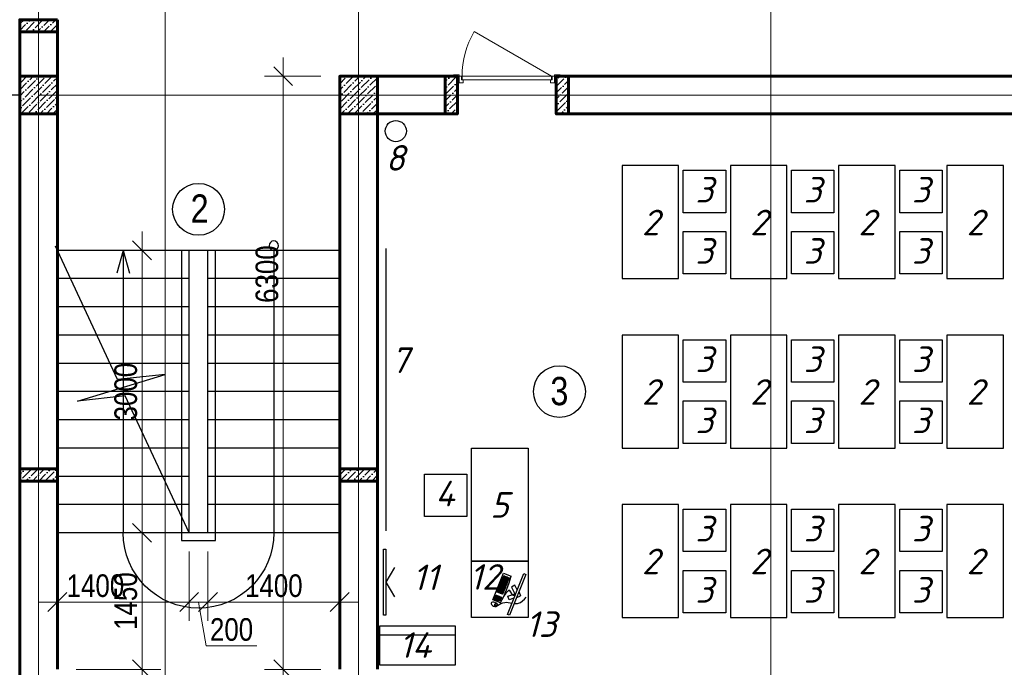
# Model space of a CAD drawing. Header units: millimetres. Extents: x -257011 to 237647566, y 2784933 to 6706507.
# Tile 143 of 256: x 9408261 to 9425457, y 5050784 to 5062093. Entities that reach past the tile are written whole.
import ezdxf

# ---------------------------------------------------------------- set-up
doc = ezdxf.new("R2010")
doc.units = ezdxf.units.MM
doc.header["$LTSCALE"] = 1000
doc.header["$PDMODE"] = 32
doc.header["$PDSIZE"] = 0.3
doc.linetypes.add('ACAD_ISO03W100', pattern=[30, 12, -18])
doc.linetypes.add('ACAD_ISO10W100', pattern=[18, 12, -3, 0, -3])
for name, color, linetype, lineweight in [('Doors', 86, 'Continuous', 13), ('expl', 234, 'Continuous', 13), ('заливки', 250, 'Continuous', 18), ('Калонны', 20, 'Continuous', 25), ('Размеры', 251, 'Continuous', 18)]:
    doc.layers.add(name, color=color, linetype=linetype, lineweight=lineweight)
for name, color, linetype in [('kcd_tx', 7, 'Continuous'), ('TESS', 252, 'Continuous'), ('ТХ', 7, 'Continuous')]:
    doc.layers.add(name, color=color, linetype=linetype)
doc.styles.get("Standard").update_dxf_attribs({"font": 'ARIALN.TTF'})
doc.linetypes.add('FENCELINE1', pattern='A,6.35,-2.54,[133,ltypeshp.shx,S=2.54,R=0,X=-2.54,Y=0],-2.54,25.4', length=36.83)
doc.dimstyles.new('Санжар', dxfattribs={"dimtxt": 240, "dimasz": 200, "dimexe": 200, "dimexo": 200, "dimgap": 50, "dimtad": 1, "dimdec": 0, "dimtxsty": 'Standard', "dimblk": 'OBLIQUE', "dimcen": 2.5, "dimdle": 200, "dimclrd": 152, "dimclre": 152, "dimclrt": 152, "dimadec": 0, "dimazin": 0, "dimtfac": 1, "dimtdec": 0, "dimtmove": 0, "dimatfit": 3, "dimldrblk": 'OBLIQUE', "dimfxl": 0, "dimlwd": 0, "dimlwe": 0, "dimarcsym": 0})

# ---------------------------------------------------------------- blocks, each defined once
blk = doc.blocks.new('eshik yangi')
at = {"layer": 'Doors'}
blk.add_line((1405002, 1634259), (1404179, 1633784), dxfattribs=at)
for points in [[(1404002, 1634329), (1404022, 1634329), (1404022, 1634259), (1404002, 1634259)], [(1404062, 1634299), (1404062, 1634329), (1404022, 1634329), (1404022, 1634259), (1404047, 1634259), (1404047, 1634299)], [(1404052, 1634299), (1405002, 1634299), (1405002, 1634259), (1404052, 1634259)], [(1404992, 1634299), (1404992, 1634329), (1405032, 1634329), (1405032, 1634259), (1405007, 1634259), (1405007, 1634299)], [(1405052, 1634329), (1405032, 1634329), (1405032, 1634259), (1405052, 1634259)], [(1403962, 1634259), (1404022, 1634259), (1404022, 1634244), (1403962, 1634244)], [(1405032, 1634259), (1405092, 1634259), (1405092, 1634244), (1405032, 1634244)]]:
    blk.add_lwpolyline(points, close=True, dxfattribs=at)
blk.add_arc((1405002, 1634259), 950, 180, 210, dxfattribs=at)
blk = doc.blocks.new('_Oblique')
at = {"color": 0, "linetype": 'ByBlock', "lineweight": -2}
blk.add_line((-0.5, -0.5), (0.5, 0.5), dxfattribs=at)
blk = doc.blocks.new('*D1882')
at = {"color": 152, "lineweight": 0, "ltscale": 100, "transparency": 16777216}
for p, q in [((9681759, 5074272), (9681759, 5076122)), ((9681059, 5075922), (9681959, 5075922)), ((9681059, 5074472), (9681959, 5074472))]:
    blk.add_line(p, q, dxfattribs=at)
at = {"layer": 'Defpoints', "color": 0, "lineweight": 50, "ltscale": 100, "transparency": 16777216}
for p in [(9680859, 5075922), (9681759, 5075922), (9680859, 5074472)]:
    blk.add_point(p, dxfattribs=at)
at = {"color": 152, "lineweight": 0, "ltscale": 100, "transparency": 16777216, "xscale": 200, "yscale": 200, "zscale": 200}
for p, rotation in [((9681759, 5075922), 90), ((9681759, 5074472), 270)]:
    blk.add_blockref('_Oblique', p, dxfattribs=dict(at, rotation=rotation))
at = {"color": 152, "ltscale": 100, "transparency": 16777216, "insert": (9681587, 5075197), "char_height": 240, "attachment_point": 5, "rotation": 90}
blk.add_mtext('1450', dxfattribs=at)
blk = doc.blocks.new('*D1972')
at = {"color": 152, "lineweight": 0, "ltscale": 100, "transparency": 16777216}
for p, q in [((9682459, 5075722), (9682459, 5074987)), ((9683859, 5075722), (9683859, 5074987)), ((9684059, 5075187), (9682259, 5075187))]:
    blk.add_line(p, q, dxfattribs=at)
at = {"layer": 'Defpoints', "color": 0, "lineweight": 50, "ltscale": 100, "transparency": 16777216}
for p in [(9682459, 5075922), (9683859, 5075922), (9682459, 5075187)]:
    blk.add_point(p, dxfattribs=at)
at = {"color": 152, "lineweight": 0, "ltscale": 100, "transparency": 16777216, "xscale": 200, "yscale": 200, "zscale": 200, "rotation": 180}
blk.add_blockref('_Oblique', (9682459, 5075187), dxfattribs=at)
at = {"color": 152, "lineweight": 0, "ltscale": 100, "transparency": 16777216, "xscale": 200, "yscale": 200, "zscale": 200}
blk.add_blockref('_Oblique', (9683859, 5075187), dxfattribs=at)
at = {"color": 152, "ltscale": 100, "transparency": 16777216, "insert": (9683159, 5075359), "char_height": 240, "attachment_point": 5}
blk.add_mtext('1400', dxfattribs=at)
blk = doc.blocks.new('*D1973')
at = {"color": 152, "lineweight": 0, "ltscale": 100, "transparency": 16777216}
for p, q in [((9682259, 5075722), (9682259, 5074987)), ((9682459, 5075722), (9682459, 5074987)), ((9682659, 5075187), (9682059, 5075187)), ((9682359, 5075187), (9682441, 5074722)), ((9682441, 5074722), (9682978, 5074722))]:
    blk.add_line(p, q, dxfattribs=at)
at = {"layer": 'Defpoints', "color": 0, "lineweight": 50, "ltscale": 100, "transparency": 16777216}
for p in [(9682259, 5075922), (9682459, 5075922), (9682259, 5075187)]:
    blk.add_point(p, dxfattribs=at)
at = {"color": 152, "lineweight": 0, "ltscale": 100, "transparency": 16777216, "xscale": 200, "yscale": 200, "zscale": 200, "rotation": 180}
blk.add_blockref('_Oblique', (9682259, 5075187), dxfattribs=at)
at = {"color": 152, "lineweight": 0, "ltscale": 100, "transparency": 16777216, "xscale": 200, "yscale": 200, "zscale": 200}
blk.add_blockref('_Oblique', (9682459, 5075187), dxfattribs=at)
at = {"color": 152, "ltscale": 100, "transparency": 16777216, "insert": (9682710, 5074894), "char_height": 240, "attachment_point": 5}
blk.add_mtext('200', dxfattribs=at)
blk = doc.blocks.new('*D1974')
at = {"color": 152, "lineweight": 0, "ltscale": 100, "transparency": 16777216}
for p, q in [((9680859, 5075722), (9680859, 5074987)), ((9682259, 5075722), (9682259, 5074987)), ((9682459, 5075187), (9680659, 5075187))]:
    blk.add_line(p, q, dxfattribs=at)
at = {"layer": 'Defpoints', "color": 0, "lineweight": 50, "ltscale": 100, "transparency": 16777216}
for p in [(9680859, 5075922), (9682259, 5075922), (9680859, 5075187)]:
    blk.add_point(p, dxfattribs=at)
at = {"color": 152, "lineweight": 0, "ltscale": 100, "transparency": 16777216, "xscale": 200, "yscale": 200, "zscale": 200, "rotation": 180}
blk.add_blockref('_Oblique', (9680859, 5075187), dxfattribs=at)
at = {"color": 152, "lineweight": 0, "ltscale": 100, "transparency": 16777216, "xscale": 200, "yscale": 200, "zscale": 200}
blk.add_blockref('_Oblique', (9682259, 5075187), dxfattribs=at)
at = {"color": 152, "ltscale": 100, "transparency": 16777216, "insert": (9681264, 5075359), "char_height": 240, "attachment_point": 5}
blk.add_mtext('1400', dxfattribs=at)
blk = doc.blocks.new('*D1975')
at = {"color": 152, "lineweight": 0, "ltscale": 100, "transparency": 16777216}
for p, q in [((9681759, 5075722), (9681759, 5079122)), ((9681059, 5078922), (9681959, 5078922)), ((9681059, 5075922), (9681959, 5075922))]:
    blk.add_line(p, q, dxfattribs=at)
at = {"layer": 'Defpoints', "color": 0, "lineweight": 50, "ltscale": 100, "transparency": 16777216}
for p in [(9680859, 5078922), (9681759, 5078922), (9680859, 5075922)]:
    blk.add_point(p, dxfattribs=at)
at = {"color": 152, "lineweight": 0, "ltscale": 100, "transparency": 16777216, "xscale": 200, "yscale": 200, "zscale": 200}
for p, rotation in [((9681759, 5078922), 90), ((9681759, 5075922), 270)]:
    blk.add_blockref('_Oblique', p, dxfattribs=dict(at, rotation=rotation))
at = {"color": 152, "ltscale": 100, "transparency": 16777216, "insert": (9681587, 5077422), "char_height": 240, "attachment_point": 5, "rotation": 90}
blk.add_mtext('3000', dxfattribs=at)
blk = doc.blocks.new('*D1883')
at = {"color": 152, "lineweight": 0, "ltscale": 100, "transparency": 16777216}
for p, q in [((9683259, 5074272), (9683259, 5080972)), ((9683659, 5080772), (9683059, 5080772)), ((9683659, 5074472), (9683059, 5074472))]:
    blk.add_line(p, q, dxfattribs=at)
at = {"layer": 'Defpoints', "color": 0, "lineweight": 50, "ltscale": 100, "transparency": 16777216}
for p in [(9683259, 5080772), (9683859, 5080772), (9683859, 5074472)]:
    blk.add_point(p, dxfattribs=at)
at = {"color": 152, "lineweight": 0, "ltscale": 100, "transparency": 16777216, "xscale": 200, "yscale": 200, "zscale": 200}
for p, rotation in [((9683259, 5080772), 90), ((9683259, 5074472), 270)]:
    blk.add_blockref('_Oblique', p, dxfattribs=dict(at, rotation=rotation))
at = {"color": 152, "ltscale": 100, "transparency": 16777216, "insert": (9683087, 5078670), "char_height": 240, "attachment_point": 5, "rotation": 90}
blk.add_mtext('6300', dxfattribs=at)
blk = doc.blocks.new('drgrths')
at = {"ltscale": 100}
for p, q in [((1660439, 1202255), (1661100, 1203670)), ((1658079, 1203626), (1661079, 1203626)), ((1659479, 1200626), (1659479, 1203626)), ((1659679, 1200626), (1659679, 1203626)), ((1658079, 1203326), (1659479, 1203326)), ((1659679, 1203326), (1661079, 1203326)), ((1658079, 1203026), (1659479, 1203026)), ((1659679, 1203026), (1661079, 1203026)), ((1658079, 1202726), (1659479, 1202726)), ((1659679, 1202726), (1661079, 1202726)), ((1658079, 1202426), (1659479, 1202426)), ((1659679, 1202426), (1661079, 1202426)), ((1660865, 1202026), (1659935, 1202309)), ((1659935, 1202309), (1660439, 1202255)), ((1658079, 1202126), (1659479, 1202126)), ((1659679, 1202126), (1661079, 1202126)), ((1659679, 1200626), (1660358, 1202081)), ((1660358, 1202081), (1660865, 1202026)), ((1658079, 1201826), (1659479, 1201826)), ((1659679, 1201826), (1661079, 1201826)), ((1658079, 1201526), (1659479, 1201526)), ((1659679, 1201526), (1661079, 1201526)), ((1658079, 1201226), (1659479, 1201226)), ((1659679, 1201226), (1661079, 1201226)), ((1658079, 1200926), (1659479, 1200926)), ((1659679, 1200926), (1661079, 1200926)), ((1658079, 1200626), (1661079, 1200626))]:
    blk.add_line(p, q, dxfattribs=at)
at = {"color": 204, "linetype": 'FENCELINE1', "lineweight": 30, "ltscale": 20}
blk.add_lwpolyline([(1659759, 1203626), (1659759, 1200546), (1659399, 1200546), (1659399, 1203626)], dxfattribs=at)
at = {"layer": 'expl', "lineweight": 30}
for p, q in [((1658779, 1203626), (1658779, 1200626)), ((1660379, 1203626), (1660312, 1203383)), ((1660379, 1203626), (1660446, 1203383)), ((1660379, 1203626), (1660379, 1200626))]:
    blk.add_line(p, q, dxfattribs=at)
blk.add_circle((1658779, 1203676), 50, dxfattribs=at)
blk.add_arc((1659579, 1200626), 800, 180, 0, dxfattribs=at)
blk = doc.blocks.new('*D1980')
at = {"layer": 'Defpoints', "color": 0, "lineweight": 50, "ltscale": 100, "transparency": 16777216}
for p in [(9680659, 5083572), (9676957, 5080572), (9680659, 5080572)]:
    blk.add_point(p, dxfattribs=at)
at = {"layer": 'kcd_tx', "color": 152, "ltscale": 100, "transparency": 16777216}
for p, q in [((9676957, 5083772), (9676957, 5080372)), ((9680459, 5083572), (9676757, 5083572)), ((9680459, 5080572), (9676757, 5080572))]:
    blk.add_line(p, q, dxfattribs=at)
at = {"layer": 'kcd_tx', "color": 152, "ltscale": 100, "transparency": 16777216, "xscale": 200, "yscale": 200, "zscale": 200}
for p, rotation in [((9676957, 5083572), 90), ((9676957, 5080572), 270)]:
    blk.add_blockref('_Oblique', p, dxfattribs=dict(at, rotation=rotation))
at = {"layer": 'kcd_tx', "color": 152, "lineweight": 60, "ltscale": 100, "transparency": 16777216, "insert": (9676785, 5082072), "char_height": 240, "attachment_point": 5, "rotation": 90, "bg_fill": 3, "box_fill_scale": 1.1, "bg_fill_color": 256, "bg_fill_true_color": 13158600, "bg_fill_transparency": 0}
blk.add_mtext('3000', dxfattribs=at)
blk = doc.blocks.new('*D1981')
at = {"layer": 'Defpoints', "color": 0, "lineweight": 50, "ltscale": 100, "transparency": 16777216}
for p in [(9680659, 5080572), (9676957, 5074272), (9680659, 5074272)]:
    blk.add_point(p, dxfattribs=at)
at = {"layer": 'kcd_tx', "color": 152, "ltscale": 100, "transparency": 16777216}
for p, q in [((9676957, 5080772), (9676957, 5074072)), ((9680459, 5080572), (9676757, 5080572)), ((9680459, 5074272), (9676757, 5074272))]:
    blk.add_line(p, q, dxfattribs=at)
at = {"layer": 'kcd_tx', "color": 152, "ltscale": 100, "transparency": 16777216, "xscale": 200, "yscale": 200, "zscale": 200}
for p, rotation in [((9676957, 5080572), 90), ((9676957, 5074272), 270)]:
    blk.add_blockref('_Oblique', p, dxfattribs=dict(at, rotation=rotation))
at = {"layer": 'kcd_tx', "color": 152, "lineweight": 60, "ltscale": 100, "transparency": 16777216, "insert": (9676785, 5077422), "char_height": 240, "attachment_point": 5, "rotation": 90, "bg_fill": 3, "box_fill_scale": 1.1, "bg_fill_color": 256, "bg_fill_true_color": 13158600, "bg_fill_transparency": 0}
blk.add_mtext('6300', dxfattribs=at)
blk = doc.blocks.new('wwww')
at = {"layer": 'заливки', "color": 0, "lineweight": 25, "ltscale": 0.15}
for p, q in [((-325484, -679209), (-325477, -679225)), ((-325470, -679244), (-325465, -679256)), ((-325814, -679382), (-325729, -679357)), ((-325808, -679400), (-325814, -679382)), ((-325723, -679374), (-325808, -679400)), ((-325729, -679357), (-325713, -679352)), ((-325708, -679369), (-325723, -679374)), ((-325713, -679352), (-325708, -679369)), ((-325699, -679327), (-325681, -679321)), ((-325693, -679344), (-325699, -679327)), ((-325660, -679334), (-325693, -679344)), ((-325687, -679302), (-325671, -679297)), ((-325686, -679305), (-325687, -679302)), ((-325686, -679305), (-325681, -679321)), ((-325671, -679297), (-325660, -679334))]:
    blk.add_line(p, q, dxfattribs=at)
for points in [[(-325485, -678956), (-325474, -678992), (-326163, -679200), (-326174, -679165)], [(-325617, -679239), (-325611, -679256), (-325627, -679261), (-325632, -679244)], [(-325599, -679234), (-325594, -679251), (-325609, -679255), (-325614, -679238)], [(-325593, -679253), (-325588, -679270), (-325603, -679275), (-325609, -679258)], [(-325581, -679228), (-325576, -679245), (-325591, -679250), (-325597, -679233)], [(-325575, -679247), (-325570, -679265), (-325586, -679269), (-325591, -679252)], [(-325563, -679223), (-325558, -679240), (-325573, -679245), (-325579, -679228)], [(-325557, -679242), (-325552, -679259), (-325568, -679264), (-325573, -679247)], [(-325944, -679338), (-325939, -679355), (-325955, -679360), (-325960, -679343)], [(-325938, -679357), (-325933, -679374), (-325949, -679379), (-325954, -679362)], [(-325933, -679376), (-325927, -679394), (-325943, -679398), (-325948, -679381)], [(-325926, -679333), (-325921, -679350), (-325937, -679355), (-325942, -679337)], [(-325927, -679396), (-325922, -679413), (-325937, -679418), (-325942, -679400)], [(-325921, -679415), (-325916, -679432), (-325931, -679437), (-325937, -679420)], [(-325920, -679352), (-325915, -679369), (-325931, -679374), (-325936, -679357)], [(-325915, -679371), (-325909, -679388), (-325925, -679393), (-325930, -679376)], [(-325908, -679327), (-325903, -679344), (-325919, -679349), (-325924, -679332)], [(-325909, -679390), (-325904, -679407), (-325919, -679412), (-325924, -679395)], [(-325903, -679409), (-325898, -679427), (-325913, -679431), (-325919, -679414)], [(-325903, -679346), (-325897, -679364), (-325913, -679368), (-325918, -679351)], [(-325897, -679366), (-325892, -679383), (-325907, -679388), (-325912, -679370)], [(-325891, -679385), (-325886, -679402), (-325901, -679407), (-325907, -679390)], [(-325890, -679322), (-325885, -679339), (-325901, -679344), (-325906, -679327)], [(-325885, -679404), (-325880, -679421), (-325896, -679426), (-325901, -679409)], [(-325885, -679341), (-325879, -679358), (-325895, -679363), (-325900, -679346)], [(-325879, -679360), (-325874, -679377), (-325889, -679382), (-325895, -679365)], [(-325875, -679317), (-325870, -679334), (-325885, -679339), (-325890, -679322)], [(-325873, -679379), (-325868, -679397), (-325884, -679401), (-325889, -679384)], [(-325869, -679336), (-325864, -679353), (-325879, -679358), (-325885, -679341)], [(-325867, -679399), (-325862, -679416), (-325878, -679421), (-325883, -679403)], [(-325863, -679355), (-325858, -679373), (-325874, -679377), (-325879, -679360)], [(-325857, -679312), (-325852, -679329), (-325867, -679334), (-325873, -679316)], [(-325857, -679375), (-325852, -679392), (-325868, -679397), (-325873, -679379)], [(-325851, -679331), (-325846, -679348), (-325862, -679353), (-325867, -679336)], [(-325852, -679394), (-325846, -679411), (-325862, -679416), (-325867, -679399)], [(-325845, -679350), (-325840, -679367), (-325856, -679372), (-325861, -679355)], [(-325839, -679306), (-325834, -679323), (-325850, -679328), (-325855, -679311)], [(-325839, -679369), (-325834, -679386), (-325850, -679391), (-325855, -679374)], [(-325833, -679325), (-325828, -679343), (-325844, -679347), (-325849, -679330)], [(-325834, -679388), (-325828, -679406), (-325844, -679410), (-325849, -679393)], [(-325827, -679345), (-325822, -679362), (-325838, -679367), (-325843, -679349)], [(-325821, -679301), (-325816, -679318), (-325832, -679323), (-325837, -679306)], [(-325822, -679364), (-325816, -679381), (-325832, -679386), (-325837, -679369)], [(-325815, -679320), (-325810, -679337), (-325826, -679342), (-325831, -679325)], [(-325816, -679383), (-325811, -679400), (-325826, -679405), (-325831, -679388)], [(-325810, -679339), (-325804, -679356), (-325820, -679361), (-325825, -679344)], [(-325805, -679296), (-325800, -679313), (-325816, -679318), (-325821, -679301)], [(-325804, -679358), (-325799, -679376), (-325814, -679380), (-325819, -679363)], [(-325800, -679315), (-325794, -679332), (-325810, -679337), (-325815, -679320)], [(-325794, -679335), (-325789, -679352), (-325804, -679356), (-325810, -679339)], [(-325788, -679354), (-325783, -679371), (-325799, -679376), (-325804, -679358)], [(-325788, -679291), (-325782, -679308), (-325798, -679313), (-325803, -679295)], [(-325782, -679310), (-325777, -679327), (-325792, -679332), (-325797, -679315)], [(-325776, -679329), (-325771, -679346), (-325786, -679351), (-325792, -679334)], [(-325770, -679348), (-325765, -679365), (-325781, -679370), (-325786, -679353)], [(-325770, -679285), (-325764, -679302), (-325780, -679307), (-325785, -679290)], [(-325764, -679304), (-325759, -679322), (-325774, -679326), (-325780, -679309)], [(-325758, -679324), (-325753, -679341), (-325769, -679346), (-325774, -679328)], [(-325752, -679343), (-325747, -679360), (-325763, -679365), (-325768, -679348)], [(-325752, -679280), (-325747, -679297), (-325762, -679302), (-325767, -679285)], [(-325746, -679299), (-325741, -679316), (-325756, -679321), (-325762, -679304)], [(-325740, -679318), (-325735, -679335), (-325751, -679340), (-325756, -679323)], [(-325736, -679275), (-325731, -679292), (-325747, -679297), (-325752, -679280)], [(-325734, -679337), (-325729, -679355), (-325745, -679359), (-325750, -679342)], [(-325730, -679294), (-325725, -679312), (-325741, -679316), (-325746, -679299)], [(-325725, -679314), (-325719, -679331), (-325735, -679335), (-325740, -679318)], [(-325718, -679270), (-325713, -679287), (-325729, -679292), (-325734, -679274)], [(-325719, -679333), (-325714, -679350), (-325729, -679355), (-325734, -679337)], [(-325712, -679289), (-325707, -679306), (-325723, -679311), (-325728, -679294)], [(-325707, -679308), (-325701, -679325), (-325717, -679330), (-325722, -679313)], [(-325700, -679264), (-325695, -679281), (-325711, -679286), (-325716, -679269)], [(-325701, -679327), (-325696, -679345), (-325711, -679349), (-325716, -679332)], [(-325695, -679347), (-325690, -679364), (-325705, -679368), (-325711, -679351)], [(-325695, -679284), (-325689, -679301), (-325705, -679305), (-325710, -679288)], [(-325689, -679303), (-325684, -679320), (-325699, -679325), (-325704, -679307)], [(-325682, -679259), (-325677, -679276), (-325693, -679281), (-325698, -679264)], [(-325677, -679341), (-325672, -679358), (-325688, -679363), (-325693, -679346)], [(-325677, -679278), (-325671, -679295), (-325687, -679300), (-325692, -679283)], [(-325659, -679336), (-325654, -679353), (-325670, -679358), (-325675, -679340)], [(-325611, -679258), (-325606, -679275), (-325621, -679280), (-325626, -679263)], [(-325605, -679277), (-325600, -679295), (-325615, -679299), (-325621, -679282)], [(-325599, -679297), (-325594, -679314), (-325610, -679319), (-325615, -679301)], [(-325593, -679316), (-325588, -679333), (-325604, -679338), (-325609, -679321)], [(-325587, -679272), (-325582, -679289), (-325598, -679294), (-325603, -679277)], [(-325581, -679291), (-325576, -679308), (-325592, -679313), (-325597, -679296)], [(-325576, -679310), (-325570, -679328), (-325586, -679332), (-325591, -679315)], [(-325569, -679267), (-325564, -679284), (-325580, -679288), (-325585, -679271)], [(-325563, -679286), (-325558, -679303), (-325574, -679308), (-325579, -679291)], [(-325558, -679305), (-325552, -679322), (-325568, -679327), (-325573, -679310)], [(-325551, -679261), (-325546, -679278), (-325562, -679283), (-325567, -679266)], [(-325546, -679280), (-325540, -679298), (-325556, -679302), (-325561, -679285)], [(-325540, -679300), (-325535, -679317), (-325550, -679321), (-325555, -679304)]]:
    blk.add_lwpolyline(points, close=True, dxfattribs=at)
for points in [[(-325871, -679073), (-325877, -679070), (-325843, -679016)], [(-325788, -679048), (-325785, -679042), (-325843, -679016)], [(-325749, -679075), (-325677, -679120), (-325710, -679173), (-325815, -679108)], [(-325552, -679198), (-325513, -679328), (-325964, -679465), (-326004, -679335)], [(-325889, -679117), (-325924, -679194), (-325866, -679220), (-325815, -679108)]]:
    blk.add_lwpolyline(points, dxfattribs=at)
for centre, radius, start, end in [((-325114, -681459), 2303, 100.9493, 112.708), ((-325477, -679229), 29.5, 216.9044, 354.8007)]:
    blk.add_arc(centre, radius, start, end, dxfattribs=at)
at = {"layer": 'заливки', "color": 0, "lineweight": 25, "ltscale": 0.15, "extrusion": (0, 0, -1)}
blk.add_ellipse((-325468, -679263), major_axis=(16.4, -53.3), ratio=0.548518, dxfattribs=at)
at = {"layer": 'заливки', "color": 0, "lineweight": 25, "ltscale": 0.15}
blk.add_ellipse((-325473, -679235), major_axis=(3.92, -9.4), ratio=0.353008, dxfattribs=at)
for points, knots in [([(-325685, -679017), (-325698, -678997), (-325744, -678938), (-325827, -678931), (-325886, -678926)], [258.945343, 258.945343, 258.945343, 258.945343, 321.866255, 469.799997, 469.799997, 469.799997, 469.799997]), ([(-325805, -679092), (-325787, -679100), (-325762, -679126), (-325839, -679240), (-325737, -679231), (-325675, -679225)], [52.696456, 52.696456, 52.696456, 52.696456, 88.452953, 137.856523, 215.270135, 215.270135, 215.270135, 215.270135]), ([(-325800, -679090), (-325797, -679092), (-325794, -679094), (-325788, -679098), (-325785, -679100), (-325780, -679106), (-325778, -679110), (-325775, -679117), (-325774, -679121), (-325774, -679127), (-325774, -679129), (-325775, -679133), (-325775, -679135), (-325777, -679143), (-325779, -679149), (-325783, -679160), (-325786, -679166), (-325791, -679178), (-325793, -679183), (-325796, -679192), (-325797, -679195), (-325798, -679200), (-325798, -679202), (-325798, -679206), (-325798, -679207), (-325797, -679210), (-325796, -679212), (-325795, -679214), (-325794, -679216), (-325791, -679218), (-325790, -679219), (-325786, -679221), (-325784, -679221), (-325778, -679224), (-325773, -679225), (-325761, -679226), (-325754, -679227), (-325740, -679227), (-325732, -679226), (-325709, -679225), (-325692, -679224), (-325675, -679222)], [54.981019, 54.981019, 54.981019, 54.981019, 61.260874, 61.260874, 69.6918, 69.6918, 78.122727, 78.122727, 86.553654, 86.553654, 90.403827, 90.403827, 94.253999, 94.253999, 104.434609, 104.434609, 114.615219, 114.615219, 124.795829, 124.795829, 131.641747, 131.641747, 135.939583, 135.939583, 141.201002, 141.201002, 146.462422, 146.462422, 151.723841, 151.723841, 156.985261, 156.985261, 162.24668, 162.24668, 172.922377, 172.922377, 183.598075, 183.598075, 194.273772, 194.273772, 215.270135, 215.270135, 215.270135, 215.270135]), ([(-325484, -679209), (-325526, -679194), (-325606, -679165), (-325646, -679086), (-325666, -679050)], [0, 0, 0, 0, 117.894714, 225.048375, 225.048375, 225.048375, 225.048375])]:
    blk.add_open_spline(points, degree=3, knots=knots, dxfattribs=at)
blk = doc.blocks.new('ygfn')
at = {"ltscale": 100}
h = blk.add_hatch(dxfattribs=at)
h.set_pattern_fill('ANSI36', color=256, scale=15, style=0)
h.set_pattern_definition([(45, (9693165.688, 3846840.33), (25.2569703, 92.6088912), [119.0625, -23.8125, 0, -23.8125])])
h.paths.add_polyline_path([(9680859.3, 5081242.3), (9680859.3, 5081372.3), (9680459.3, 5081372.3), (9680459.3, 5081242.3)])
h = blk.add_hatch(dxfattribs=at)
h.set_pattern_fill('ANSI36', color=256, scale=15, style=0)
h.set_pattern_definition([(45, (-7337303.28, 14263602.263), (25.25697034, 92.60889125), [119.0625, -23.8125, 0, -23.8125])])
h.paths.add_polyline_path([(9680859.3, 5080772.3), (9680459.3, 5080772.3), (9680459.3, 5080372.3), (9680859.3, 5080372.3)])
h = blk.add_hatch(dxfattribs=at)
h.set_pattern_fill('ANSI36', color=256, scale=15, style=0)
h.set_pattern_definition([(45, (-7340703.28, 14263602.263), (25.25697034, 92.60889125), [119.0625, -23.8125, 0, -23.8125])])
h.paths.add_polyline_path([(9684259.3, 5080772.3), (9683859.3, 5080772.3), (9683859.3, 5080372.3), (9684259.3, 5080372.3)])
h = blk.add_hatch(dxfattribs=at)
h.set_pattern_fill('ANSI36', color=256, scale=15, style=0)
h.set_pattern_definition([(45, (9825311.533, 4352708.26), (25.2569703, 92.6088912), [119.0625, -23.8125, 0, -23.8125])])
h.paths.add_polyline_path([(9685109.3, 5080772.3), (9684979.3, 5080772.3), (9684979.3, 5080372.3), (9685109.3, 5080372.3)])
h = blk.add_hatch(dxfattribs=at)
h.set_pattern_fill('ANSI36', color=256, scale=15, style=0)
h.set_pattern_definition([(45, (9825261.533, 4352708.26), (25.2569703, 92.6088912), [119.0625, -23.8125, 0, -23.8125])])
h.paths.add_polyline_path([(9686159.3, 5080772.3), (9686289.3, 5080772.3), (9686289.3, 5080372.3), (9686159.3, 5080372.3)])
h = blk.add_hatch(dxfattribs=at)
h.set_pattern_fill('ANSI36', color=256, scale=15, style=0)
h.set_pattern_definition([(45, (9716765.687, 3839185.33), (25.2569703, 92.6088912), [119.0625, -23.8125, 0, -23.8125])])
h.paths.add_polyline_path([(9680859.3, 5076602.3), (9680859.3, 5076472.3), (9680459.3, 5076472.3), (9680459.3, 5076602.3)])
h = blk.add_hatch(dxfattribs=at)
h.set_pattern_fill('ANSI36', color=256, scale=15, style=0)
h.set_pattern_definition([(45, (9713365.687, 3839185.33), (25.2569703, 92.6088912), [119.0625, -23.8125, 0, -23.8125])])
h.paths.add_polyline_path([(9684259.3, 5076602.3), (9684259.3, 5076472.3), (9683859.3, 5076472.3), (9683859.3, 5076602.3)])
at = {"color": 1, "linetype": 'ACAD_ISO10W100', "lineweight": 9, "ltscale": 100}
for p, q in [((9680659.3, 5090172.3), (9680659.3, 5074272.3)), ((9684059.3, 5089872.3), (9684059.3, 5074272.3)), ((9707659.3, 5080572.3), (9680659.3, 5080572.3))]:
    blk.add_line(p, q, dxfattribs=at)
at = {"lineweight": 60, "ltscale": 100}
for p, q in [((9680459.3, 5081372.3), (9680859.3, 5081372.3)), ((9680459.3, 5081242.3), (9680459.3, 5074072.3)), ((9680859.3, 5081242.3), (9680859.3, 5074472.3)), ((9685109.3, 5080772.3), (9683859.3, 5080772.3)), ((9685109.3, 5080372.3), (9685109.3, 5080772.3)), ((9693859.3, 5080772.3), (9686159.3, 5080772.3)), ((9686159.3, 5080372.3), (9686159.3, 5080772.3)), ((9683859.3, 5080372.3), (9683859.3, 5074472.3)), ((9685109.3, 5080372.3), (9684259.3, 5080372.3)), ((9684259.3, 5080372.3), (9684259.3, 5074472.3)), ((9693459.3, 5080372.3), (9686159.3, 5080372.3))]:
    blk.add_line(p, q, dxfattribs=at)
at = {"color": 1, "linetype": 'ACAD_ISO03W100', "lineweight": 15, "ltscale": 15}
for points in [[(9682003.7, 5090982.3), (9682003.7, 5072162.9)], [(9688440.5, 5090982.3), (9688440.5, 5072162.9)]]:
    blk.add_lwpolyline(points, dxfattribs=at)
at = {"layer": 'expl', "lineweight": 30}
for centre in [(9682359.3, 5079358.3), (9686193.5, 5077422.3)]:
    blk.add_circle(centre, 275.1, dxfattribs=at)
at = {"layer": 'Размеры', "lineweight": 60, "ltscale": 5}
for points in [[(9680859.3, 5081372.3), (9680859.3, 5081242.3), (9680459.3, 5081242.3), (9680459.3, 5081372.3)], [(9680459.3, 5080372.3), (9680859.3, 5080372.3), (9680859.3, 5080772.3), (9680459.3, 5080772.3)], [(9683859.3, 5080372.3), (9684259.3, 5080372.3), (9684259.3, 5080772.3), (9683859.3, 5080772.3)], [(9684979.3, 5080772.3), (9685109.3, 5080772.3), (9685109.3, 5080372.3), (9684979.3, 5080372.3)], [(9686289.3, 5080772.3), (9686159.3, 5080772.3), (9686159.3, 5080372.3), (9686289.3, 5080372.3)], [(9680859.3, 5076472.3), (9680859.3, 5076602.3), (9680459.3, 5076602.3), (9680459.3, 5076472.3)], [(9684259.3, 5076472.3), (9684259.3, 5076602.3), (9683859.3, 5076602.3), (9683859.3, 5076472.3)]]:
    blk.add_lwpolyline(points, close=True, dxfattribs=at)
at = {"layer": 'Размеры', "ltscale": 5}
for points in [[(9680859.3, 5076602.3), (9680859.3, 5076472.3), (9680459.3, 5076472.3), (9680459.3, 5076602.3)], [(9684259.3, 5076602.3), (9684259.3, 5076472.3), (9683859.3, 5076472.3), (9683859.3, 5076602.3)]]:
    blk.add_lwpolyline(points, close=True, dxfattribs=at)
at = {"layer": 'ТХ', "ltscale": 5}
blk.add_line((9684353.5, 5075943.3), (9684353.5, 5078943.3), dxfattribs=at)
for points in [[(9687459.3, 5079822.3), (9686859.3, 5079822.3), (9686859.3, 5078622.3), (9687459.3, 5078622.3)], [(9688609.3, 5079822.3), (9688009.3, 5079822.3), (9688009.3, 5078622.3), (9688609.3, 5078622.3)], [(9689759.3, 5079822.3), (9689159.3, 5079822.3), (9689159.3, 5078622.3), (9689759.3, 5078622.3)], [(9690909.3, 5079822.3), (9690309.3, 5079822.3), (9690309.3, 5078622.3), (9690909.3, 5078622.3)], [(9687959.3, 5079322.3), (9687509.3, 5079322.3), (9687509.3, 5079772.3), (9687959.3, 5079772.3)], [(9689109.3, 5079322.3), (9688659.3, 5079322.3), (9688659.3, 5079772.3), (9689109.3, 5079772.3)], [(9690259.3, 5079322.3), (9689809.3, 5079322.3), (9689809.3, 5079772.3), (9690259.3, 5079772.3)], [(9687959.3, 5078672.3), (9687509.3, 5078672.3), (9687509.3, 5079122.3), (9687959.3, 5079122.3)], [(9689109.3, 5078672.3), (9688659.3, 5078672.3), (9688659.3, 5079122.3), (9689109.3, 5079122.3)], [(9690259.3, 5078672.3), (9689809.3, 5078672.3), (9689809.3, 5079122.3), (9690259.3, 5079122.3)], [(9687459.3, 5078022.3), (9686859.3, 5078022.3), (9686859.3, 5076822.3), (9687459.3, 5076822.3)], [(9688609.3, 5078022.3), (9688009.3, 5078022.3), (9688009.3, 5076822.3), (9688609.3, 5076822.3)], [(9689759.3, 5078022.3), (9689159.3, 5078022.3), (9689159.3, 5076822.3), (9689759.3, 5076822.3)], [(9690909.3, 5078022.3), (9690309.3, 5078022.3), (9690309.3, 5076822.3), (9690909.3, 5076822.3)], [(9687959.3, 5077522.3), (9687509.3, 5077522.3), (9687509.3, 5077972.3), (9687959.3, 5077972.3)], [(9689109.3, 5077522.3), (9688659.3, 5077522.3), (9688659.3, 5077972.3), (9689109.3, 5077972.3)], [(9690259.3, 5077522.3), (9689809.3, 5077522.3), (9689809.3, 5077972.3), (9690259.3, 5077972.3)], [(9687959.3, 5076872.3), (9687509.3, 5076872.3), (9687509.3, 5077322.3), (9687959.3, 5077322.3)], [(9689109.3, 5076872.3), (9688659.3, 5076872.3), (9688659.3, 5077322.3), (9689109.3, 5077322.3)], [(9690259.3, 5076872.3), (9689809.3, 5076872.3), (9689809.3, 5077322.3), (9690259.3, 5077322.3)], [(9685859.3, 5075622.3), (9685259.3, 5075622.3), (9685259.3, 5076822.3), (9685859.3, 5076822.3)], [(9685209.3, 5076095.2), (9684759.3, 5076095.2), (9684759.3, 5076545.2), (9685209.3, 5076545.2)], [(9687459.3, 5076222.3), (9686859.3, 5076222.3), (9686859.3, 5075022.3), (9687459.3, 5075022.3)], [(9687959.3, 5075722.3), (9687509.3, 5075722.3), (9687509.3, 5076172.3), (9687959.3, 5076172.3)], [(9688609.3, 5076222.3), (9688009.3, 5076222.3), (9688009.3, 5075022.3), (9688609.3, 5075022.3)], [(9689109.3, 5075722.3), (9688659.3, 5075722.3), (9688659.3, 5076172.3), (9689109.3, 5076172.3)], [(9689759.3, 5076222.3), (9689159.3, 5076222.3), (9689159.3, 5075022.3), (9689759.3, 5075022.3)], [(9690259.3, 5075722.3), (9689809.3, 5075722.3), (9689809.3, 5076172.3), (9690259.3, 5076172.3)], [(9690909.3, 5076222.3), (9690309.3, 5076222.3), (9690309.3, 5075022.3), (9690909.3, 5075022.3)], [(9684349, 5075047.4), (9684324, 5075047.4), (9684324, 5075747.4), (9684349, 5075747.4)], [(9685859.3, 5075022.3), (9685259.3, 5075022.3), (9685259.3, 5075622.3), (9685859.3, 5075622.3)], [(9687959.3, 5075072.3), (9687509.3, 5075072.3), (9687509.3, 5075522.3), (9687959.3, 5075522.3)], [(9689109.3, 5075072.3), (9688659.3, 5075072.3), (9688659.3, 5075522.3), (9689109.3, 5075522.3)], [(9690259.3, 5075072.3), (9689809.3, 5075072.3), (9689809.3, 5075522.3), (9690259.3, 5075522.3)], [(9684284.9, 5074515.2), (9684284.9, 5074935.2), (9685084.9, 5074935.2), (9685084.9, 5074515.2)], [(9684284.9, 5074835.2), (9684284.9, 5074935.2), (9685084.9, 5074935.2), (9685084.9, 5074835.2)]]:
    blk.add_lwpolyline(points, close=True, dxfattribs=at)
blk.add_lwpolyline([(9684439.5, 5075554.2), (9684349, 5075397.4), (9684439.5, 5075240.6)], dxfattribs=at)
at = {"layer": 'ТХ', "ltscale": 3}
blk.add_circle((9684455, 5080188.6), 112.8, dxfattribs=at)
at = {"color": 2, "lineweight": 70, "xscale": -1, "rotation": 180}
blk.add_blockref('eshik yangi', (8281107.5, 6715030.8), dxfattribs=at)
at = {"color": 159, "true_color": 0x22346e, "xscale": -1}
blk.add_blockref('drgrths', (11341938.1, 3875296.1), dxfattribs=at)
at = {"layer": 'TESS', "color": 16, "xscale": 0.6480000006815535, "yscale": 0.6480000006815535, "zscale": 0.6480000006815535, "rotation": 231.3037835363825}
blk.add_blockref('wwww', (9897180.7, 4635373), dxfattribs=at)
at = {"lineweight": 9, "char_height": 300, "width": 349.19}
for s, insert, attachment_point in [('2', (9682466.1, 5079516.4), 3), ('3', (9686097.1, 5077273.6), 7)]:
    blk.add_mtext(s, dxfattribs=dict(at, insert=insert, attachment_point=attachment_point))
at = {"layer": 'Калонны', "char_height": 271.656, "attachment_point": 3}
for s, insert in [('{\\fArial|b0|i0|c204|p34;\\C150; \\fISOCPEUR|b0|i1|c204|p34;\\C1;8}', (9684552, 5080040.4)), ('{\\fArial|b0|i0|c204|p34;\\C150; \\fISOCPEUR|b0|i1|c204|p34;\\C1;3}', (9687828.9, 5079701.8)), ('{\\fArial|b0|i0|c204|p34;\\C150; \\fISOCPEUR|b0|i1|c204|p34;\\C1;3}', (9688978.9, 5079701.8)), ('{\\fArial|b0|i0|c204|p34;\\C150; \\fISOCPEUR|b0|i1|c204|p34;\\C1;3}', (9690128.9, 5079701.8)), ('{\\fArial|b0|i0|c204|p34;\\C150; \\fISOCPEUR|b0|i1|c204|p34;\\C1;2}', (9687255.1, 5079354.2)), ('{\\fArial|b0|i0|c204|p34;\\C150; \\fISOCPEUR|b0|i1|c204|p34;\\C1;2}', (9688405.1, 5079354.2)), ('{\\fArial|b0|i0|c204|p34;\\C150; \\fISOCPEUR|b0|i1|c204|p34;\\C1;2}', (9689555.1, 5079354.2)), ('{\\fArial|b0|i0|c204|p34;\\C150; \\fISOCPEUR|b0|i1|c204|p34;\\C1;2}', (9690705.1, 5079354.2)), ('{\\fArial|b0|i0|c204|p34;\\C150; \\fISOCPEUR|b0|i1|c204|p34;\\C1;3}', (9687828.9, 5079051.8)), ('{\\fArial|b0|i0|c204|p34;\\C150; \\fISOCPEUR|b0|i1|c204|p34;\\C1;3}', (9688978.9, 5079051.8)), ('{\\fArial|b0|i0|c204|p34;\\C150; \\fISOCPEUR|b0|i1|c204|p34;\\C1;3}', (9690128.9, 5079051.8)), ('{\\fArial|b0|i0|c204|p34;\\C150; \\fISOCPEUR|b0|i1|c204|p34;\\C1;7}', (9684594.8, 5077891.9)), ('{\\fArial|b0|i0|c204|p34;\\C150; \\fISOCPEUR|b0|i1|c204|p34;\\C1;3}', (9687828.9, 5077901.8)), ('{\\fArial|b0|i0|c204|p34;\\C150; \\fISOCPEUR|b0|i1|c204|p34;\\C1;3}', (9688978.9, 5077901.8)), ('{\\fArial|b0|i0|c204|p34;\\C150; \\fISOCPEUR|b0|i1|c204|p34;\\C1;3}', (9690128.9, 5077901.8)), ('{\\fArial|b0|i0|c204|p34;\\C150; \\fISOCPEUR|b0|i1|c204|p34;\\C1;2}', (9687255.1, 5077554.2)), ('{\\fArial|b0|i0|c204|p34;\\C150; \\fISOCPEUR|b0|i1|c204|p34;\\C1;2}', (9688405.1, 5077554.2)), ('{\\fArial|b0|i0|c204|p34;\\C150; \\fISOCPEUR|b0|i1|c204|p34;\\C1;2}', (9689555.1, 5077554.2)), ('{\\fArial|b0|i0|c204|p34;\\C150; \\fISOCPEUR|b0|i1|c204|p34;\\C1;2}', (9690705.1, 5077554.2)), ('{\\fArial|b0|i0|c204|p34;\\C150; \\fISOCPEUR|b0|i1|c204|p34;\\C1;3}', (9687828.9, 5077251.8)), ('{\\fArial|b0|i0|c204|p34;\\C150; \\fISOCPEUR|b0|i1|c204|p34;\\C1;3}', (9688978.9, 5077251.8)), ('{\\fArial|b0|i0|c204|p34;\\C150; \\fISOCPEUR|b0|i1|c204|p34;\\C1;3}', (9690128.9, 5077251.8)), ('{\\fArial|b0|i0|c204|p34;\\C150; \\fISOCPEUR|b0|i1|c204|p34;\\C1;4}', (9685078.9, 5076474.7)), ('{\\fArial|b0|i0|c204|p34;\\C150; \\fISOCPEUR|b0|i1|c204|p34;\\C1;5}', (9685655.1, 5076354.2)), ('{\\fArial|b0|i0|c204|p34;\\C150; \\fISOCPEUR|b0|i1|c204|p34;\\C1;3}', (9687828.9, 5076101.8)), ('{\\fArial|b0|i0|c204|p34;\\C150; \\fISOCPEUR|b0|i1|c204|p34;\\C1;3}', (9688978.9, 5076101.8)), ('{\\fArial|b0|i0|c204|p34;\\C150; \\fISOCPEUR|b0|i1|c204|p34;\\C1;3}', (9690128.9, 5076101.8)), ('{\\fArial|b0|i0|c204|p34;\\C150; \\fISOCPEUR|b0|i1|c204|p34;\\C1;2}', (9687255.1, 5075754.2)), ('{\\fArial|b0|i0|c204|p34;\\C150; \\fISOCPEUR|b0|i1|c204|p34;\\C1;2}', (9688405.1, 5075754.2)), ('{\\fArial|b0|i0|c204|p34;\\C150; \\fISOCPEUR|b0|i1|c204|p34;\\C1;2}', (9689555.1, 5075754.2)), ('{\\fArial|b0|i0|c204|p34;\\C150; \\fISOCPEUR|b0|i1|c204|p34;\\C1;2}', (9690705.1, 5075754.2)), ('{\\fArial|b0|i0|c204|p34;\\C150; \\fISOCPEUR|b0|i1|c0|p34;\\C1;11}', (9684905, 5075585.4)), ('{\\fArial|b0|i0|c204|p34;\\C150; \\fISOCPEUR|b0|i1|c0|p34;\\C1;12}', (9685558.2, 5075589.4)), ('{\\fArial|b0|i0|c204|p34;\\C150; \\fISOCPEUR|b0|i1|c204|p34;\\C1;3}', (9687828.9, 5075451.8)), ('{\\fArial|b0|i0|c204|p34;\\C150; \\fISOCPEUR|b0|i1|c204|p34;\\C1;3}', (9688978.9, 5075451.8)), ('{\\fArial|b0|i0|c204|p34;\\C150; \\fISOCPEUR|b0|i1|c204|p34;\\C1;3}', (9690128.9, 5075451.8)), ('{\\fArial|b0|i0|c204|p34;\\C150; \\fISOCPEUR|b0|i1|c0|p34;\\C1;13}', (9686163.8, 5075087.6)), ('{\\fArial|b0|i0|c204|p34;\\C150; \\fISOCPEUR|b0|i1|c204|p34;\\C1;14}', (9684830.1, 5074865.9))]:
    blk.add_mtext(s, dxfattribs=dict(at, insert=insert))
at = {"ltscale": 100}
dim = blk.add_linear_dim(base=(9683259.3, 5080772.3), p1=(9683859.3, 5074472.3), p2=(9683859.3, 5080772.3), angle=90, dimstyle='Санжар', dxfattribs=at)
dim.commit()
dim.dimension.update_dxf_attribs({"geometry": '*D1883', "text_midpoint": (9683259.3, 5078670.1), "dimtype": 128})
dim = blk.add_linear_dim(base=(9681759.3, 5078922.3), p1=(9680859.3, 5075922.3), p2=(9680859.3, 5078922.3), angle=90, dimstyle='Санжар', override={"dimtmove": 1}, dxfattribs=at)
dim.commit()
dim.dimension.update_dxf_attribs({"geometry": '*D1975', "text_midpoint": (9681586.7, 5077422.3)})
for base, p1, p2, angle, picture, middle in [((9681759.3, 5075922.3), (9680859.3, 5074472.3), (9680859.3, 5075922.3), 90, '*D1882', (9681586.7, 5075197.3)), ((9682459.3, 5075186.7), (9683859.3, 5075922.3), (9682459.3, 5075922.3), 180, '*D1972', (9683159.3, 5075359.3))]:
    dim = blk.add_linear_dim(base=base, p1=p1, p2=p2, angle=angle, dimstyle='Санжар', dxfattribs=at)
    dim.commit()
    dim.dimension.update_dxf_attribs({"geometry": picture, "text_midpoint": middle})
for base, p1, p2, picture, middle in [((9680859.3, 5075186.7), (9682259.3, 5075922.3), (9680859.3, 5075922.3), '*D1974', (9681264, 5075186.7)), ((9682259.3, 5075186.7), (9682459.3, 5075922.3), (9682259.3, 5075922.3), '*D1973', (9682490.8, 5074721.7))]:
    dim = blk.add_linear_dim(base=base, p1=p1, p2=p2, angle=180, dimstyle='Санжар', override={"dimtmove": 1}, dxfattribs=at)
    dim.commit()
    dim.dimension.update_dxf_attribs({"geometry": picture, "text_midpoint": middle, "dimtype": 160})
at = {"layer": 'kcd_tx', "lineweight": 60, "ltscale": 100}
dim = blk.add_linear_dim(base=(9676957.4, 5080572.3), p1=(9680659.3, 5083572.3), p2=(9680659.3, 5080572.3), angle=90, dimstyle='Санжар', override={"dimtmove": 1, "dimfxl": 1.25, "dimtfill": 1, "dimlwd": 65535, "dimlwe": 65535, "dimarcsym": 1}, dxfattribs=at)
dim.commit()
dim.dimension.update_dxf_attribs({"geometry": '*D1980', "text_midpoint": (9676784.8, 5082072.3)})
dim = blk.add_linear_dim(base=(9676957.4, 5074272.3), p1=(9680659.3, 5080572.3), p2=(9680659.3, 5074272.3), angle=90, dimstyle='Санжар', override={"dimtmove": 1, "dimfxl": 1.25, "dimtfill": 1, "dimlwd": 65535, "dimlwe": 65535, "dimarcsym": 1}, dxfattribs=at)
dim.commit()
dim.dimension.update_dxf_attribs({"geometry": '*D1981', "text_midpoint": (9676784.8, 5077422.3)})

msp = doc.modelspace()

# ---------------------------------------------------------------- block references
at = {"lineweight": 50, "xscale": 1.644058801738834, "yscale": 1.644058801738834, "zscale": 1.644058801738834}
msp.add_blockref('ygfn', (-6506983.674, -3291982.078), dxfattribs=at)

doc.saveas('drawing.dxf')
